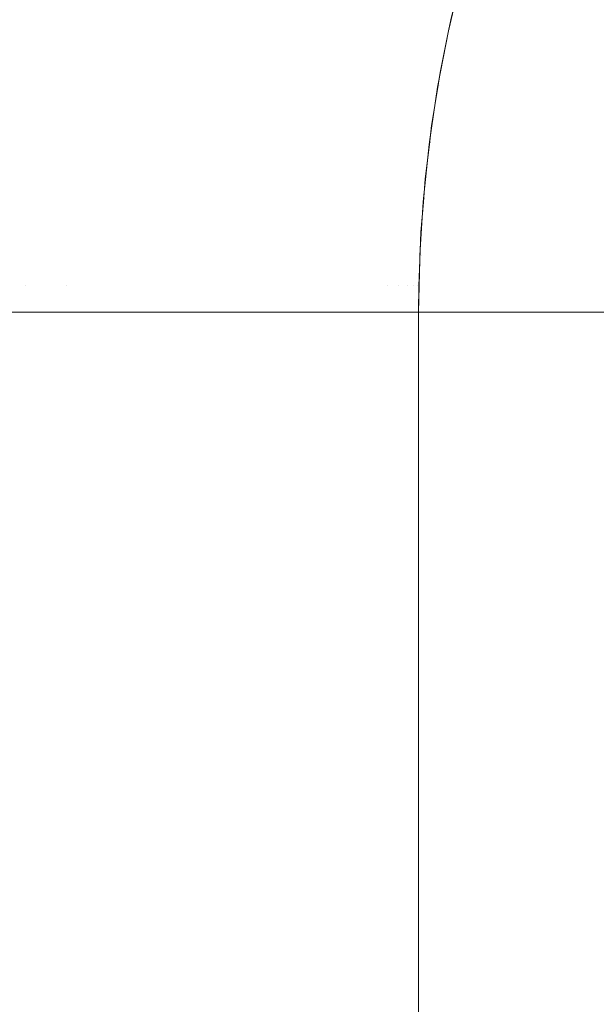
# Model space of a CAD drawing. Header units: centimetres. Extents: x -25.9 to 27.4, y -25.9 to -24.1.
# Tile 140 of 200: x 9.4417 to 9.4847, y -24.2116 to -24.1382. Entities that reach past the tile are written whole.
import ezdxf

# ---------------------------------------------------------------- set-up
doc = ezdxf.new("R2010")
doc.units = ezdxf.units.CM
doc.header["$LTSCALE"] = 2.54
doc.layers.add('Lucido design-1', color=7, linetype='Continuous')

# ---------------------------------------------------------------- blocks, each defined once
blk = doc.blocks.new('Gruppo-4-1')
at = {"color": 7, "linetype": 'Continuous', "lineweight": 9}
for points, invisible_edges in [([(-25.828561, -24.134836, 708.41749), (-25.828561, -24.138359, 708.418326), (27.271439, -24.138359, 708.418326), (27.271439, -24.134836, 708.41749)], 10), ([(9.441269, -24.134287, 707.996915), (9.444527, -24.134287, 707.993797), (9.443852, -24.13819, 707.993121), (9.440624, -24.13819, 707.996211)], 15), ([(9.444527, -24.134287, 707.993797), (9.447645, -24.134287, 707.990539), (9.446941, -24.13819, 707.989894), (9.443852, -24.13819, 707.993121)], 15), ([(9.447645, -24.134287, 707.990539), (9.450619, -24.134287, 707.987149), (9.449887, -24.13819, 707.986535), (9.446941, -24.13819, 707.989894)], 15), ([(9.450619, -24.134287, 707.987149), (9.453442, -24.134287, 707.983632), (9.452684, -24.13819, 707.98305), (9.449887, -24.13819, 707.986535)], 15), ([(9.453442, -24.134287, 707.983632), (9.456108, -24.134287, 707.979995), (9.455326, -24.13819, 707.979447), (9.452684, -24.13819, 707.98305)], 15), ([(9.456108, -24.134287, 707.979995), (9.458614, -24.134287, 707.976245), (9.457808, -24.13819, 707.975732), (9.455326, -24.13819, 707.979447)], 15), ([(9.458614, -24.134287, 707.976245), (9.460953, -24.134287, 707.97239), (9.460126, -24.13819, 707.971912), (9.457808, -24.13819, 707.975732)], 15), ([(9.460953, -24.134287, 707.97239), (9.463122, -24.134287, 707.968436), (9.462275, -24.13819, 707.967995), (9.460126, -24.13819, 707.971912)], 15), ([(9.463122, -24.134287, 707.968436), (9.465117, -24.134287, 707.964391), (9.464251, -24.13819, 707.963988), (9.462275, -24.13819, 707.967995)], 15), ([(9.465117, -24.134287, 707.964391), (9.466933, -24.134287, 707.960264), (9.466051, -24.13819, 707.959898), (9.464251, -24.13819, 707.963988)], 15), ([(9.466933, -24.134287, 707.960264), (9.468567, -24.134287, 707.95606), (9.46767, -24.13819, 707.955734), (9.466051, -24.13819, 707.959898)], 15), ([(9.468567, -24.134287, 707.95606), (9.470017, -24.134287, 707.95179), (9.469106, -24.13819, 707.951503), (9.46767, -24.13819, 707.955734)], 15), ([(9.470017, -24.134287, 707.95179), (9.471279, -24.134287, 707.947461), (9.470357, -24.13819, 707.947213), (9.469106, -24.13819, 707.951503)], 15), ([(9.471279, -24.134287, 707.947461), (9.472351, -24.134287, 707.94308), (9.471418, -24.13819, 707.942873), (9.470357, -24.13819, 707.947213)], 15), ([(9.472351, -24.134287, 707.94308), (9.473231, -24.134287, 707.938657), (9.47229, -24.13819, 707.938491), (9.471418, -24.13819, 707.942873)], 15), ([(9.473231, -24.134287, 707.938657), (9.473917, -24.134287, 707.9342), (9.47297, -24.13819, 707.934075), (9.47229, -24.13819, 707.938491)], 15), ([(9.473917, -24.134287, 707.9342), (9.474408, -24.134287, 707.929717), (9.473456, -24.13819, 707.929634), (9.47297, -24.13819, 707.934075)], 15), ([(9.474408, -24.134287, 707.929717), (9.474703, -24.134287, 707.925217), (9.473748, -24.13819, 707.925175), (9.473456, -24.13819, 707.929634)], 15), ([(9.474757, -24.134826, 707.716349), (9.473776, -24.138952, 707.716349), (9.473683, -24.138932, 707.720708), (9.474657, -24.134836, 707.720708)], 11), ([(9.474657, -24.134836, 707.720708), (9.473683, -24.138932, 707.720708), (9.473846, -24.13819, 707.920708)], 10), ([(9.474666, -24.134838, 707.920708), (9.473846, -24.13819, 707.920708), (9.473748, -24.13819, 707.925175), (9.474703, -24.134287, 707.925217)], 14), ([(9.473776, -24.138952, 707.716349), (9.474757, -24.134826, 707.716349), (9.475015, -24.134893, 707.712216), (9.474036, -24.139008, 707.712216)], 15), ([(9.474036, -24.139008, 707.712216), (9.475015, -24.134893, 707.712216), (9.475437, -24.135003, 707.708102), (9.474463, -24.1391, 707.708102)], 15), ([(9.474463, -24.1391, 707.708102), (9.475437, -24.135003, 707.708102), (9.476024, -24.135156, 707.704012), (9.475055, -24.139228, 707.704012)], 15), ([(9.475055, -24.139228, 707.704012), (9.476024, -24.135156, 707.704012), (9.476772, -24.135351, 707.699955), (9.475811, -24.139391, 707.699955)], 15), ([(9.475811, -24.139391, 707.699955), (9.476772, -24.135351, 707.699955), (9.477681, -24.135588, 707.695937), (9.47673, -24.139589, 707.695937)], 15), ([(9.47673, -24.139589, 707.695937), (9.477681, -24.135588, 707.695937), (9.478749, -24.135866, 707.691964), (9.477809, -24.139821, 707.691964)], 15), ([(9.477809, -24.139821, 707.691964), (9.478749, -24.135866, 707.691964), (9.479974, -24.136184, 707.688043), (9.479045, -24.140088, 707.688043)], 15), ([(9.479045, -24.140088, 707.688043), (9.479974, -24.136184, 707.688043), (9.481352, -24.136543, 707.684181), (9.480438, -24.140388, 707.684181)], 15), ([(9.480438, -24.140388, 707.684181), (9.481352, -24.136543, 707.684181), (9.482882, -24.136942, 707.680385), (9.481983, -24.140721, 707.680385)], 15), ([(9.481983, -24.140721, 707.680385), (9.482882, -24.136942, 707.680385), (9.48456, -24.137378, 707.676659), (9.483678, -24.141086, 707.676659)], 15), ([(9.483678, -24.141086, 707.676659), (9.48456, -24.137378, 707.676659), (9.486383, -24.137853, 707.673012), (9.485519, -24.141483, 707.673012)], 15), ([(27.271439, -24.139011, 708.418481), (27.271439, -24.138359, 708.418326), (-25.828561, -24.138359, 708.418326), (-25.828561, -24.139011, 708.418481)], 10), ([(9.440624, -24.13819, 707.996211), (9.443852, -24.13819, 707.993121), (9.443288, -24.142123, 707.992558), (9.440086, -24.142123, 707.995624)], 15), ([(9.443852, -24.13819, 707.993121), (9.446941, -24.13819, 707.989894), (9.446354, -24.142123, 707.989356), (9.443288, -24.142123, 707.992558)], 15), ([(9.446941, -24.13819, 707.989894), (9.449887, -24.13819, 707.986535), (9.449277, -24.142123, 707.986023), (9.446354, -24.142123, 707.989356)], 15), ([(9.449887, -24.13819, 707.986535), (9.452684, -24.13819, 707.98305), (9.452052, -24.142123, 707.982565), (9.449277, -24.142123, 707.986023)], 15), ([(9.452684, -24.13819, 707.98305), (9.455326, -24.13819, 707.979447), (9.454673, -24.142123, 707.97899), (9.452052, -24.142123, 707.982565)], 15), ([(9.455326, -24.13819, 707.979447), (9.457808, -24.13819, 707.975732), (9.457136, -24.142123, 707.975304), (9.454673, -24.142123, 707.97899)], 15), ([(9.457808, -24.13819, 707.975732), (9.460126, -24.13819, 707.971912), (9.459436, -24.142123, 707.971514), (9.457136, -24.142123, 707.975304)], 15), ([(9.460126, -24.13819, 707.971912), (9.462275, -24.13819, 707.967995), (9.461568, -24.142123, 707.967627), (9.459436, -24.142123, 707.971514)], 15), ([(9.462275, -24.13819, 707.967995), (9.464251, -24.13819, 707.963988), (9.463529, -24.142123, 707.963651), (9.461568, -24.142123, 707.967627)], 15), ([(9.464251, -24.13819, 707.963988), (9.466051, -24.13819, 707.959898), (9.465315, -24.142123, 707.959593), (9.463529, -24.142123, 707.963651)], 15), ([(9.466051, -24.13819, 707.959898), (9.46767, -24.13819, 707.955734), (9.466922, -24.142123, 707.955461), (9.465315, -24.142123, 707.959593)], 15), ([(9.46767, -24.13819, 707.955734), (9.469106, -24.13819, 707.951503), (9.468347, -24.142123, 707.951263), (9.466922, -24.142123, 707.955461)], 15), ([(9.469106, -24.13819, 707.951503), (9.470357, -24.13819, 707.947213), (9.469587, -24.142123, 707.947007), (9.468347, -24.142123, 707.951263)], 15), ([(9.470357, -24.13819, 707.947213), (9.471418, -24.13819, 707.942873), (9.470641, -24.142123, 707.942701), (9.469587, -24.142123, 707.947007)], 15), ([(9.471418, -24.13819, 707.942873), (9.47229, -24.13819, 707.938491), (9.471506, -24.142123, 707.938353), (9.470641, -24.142123, 707.942701)], 15), ([(9.47229, -24.13819, 707.938491), (9.47297, -24.13819, 707.934075), (9.47218, -24.142123, 707.933971), (9.471506, -24.142123, 707.938353)], 15), ([(9.47297, -24.13819, 707.934075), (9.473456, -24.13819, 707.929634), (9.472663, -24.142123, 707.929564), (9.47218, -24.142123, 707.933971)], 15), ([(9.473456, -24.13819, 707.929634), (9.473748, -24.13819, 707.925175), (9.472953, -24.142123, 707.925141), (9.472663, -24.142123, 707.929564)], 15), ([(9.473679, -24.139014, 707.920708), (9.473049, -24.142123, 707.920708), (9.472953, -24.142123, 707.925141), (9.473748, -24.13819, 707.925175)], 14), ([(9.473683, -24.138932, 707.720708), (9.473679, -24.139014, 707.920708), (9.473846, -24.13819, 707.920708)], 9), ([(9.473748, -24.13819, 707.925175), (9.473846, -24.13819, 707.920708), (9.473679, -24.139014, 707.920708)], 9), ([(-25.828561, -24.139011, 708.418481), (-25.828561, -24.142637, 708.419178), (27.271439, -24.142637, 708.419178), (27.271439, -24.139011, 708.418481)], 10), ([(9.473776, -24.138952, 707.716349), (9.472971, -24.143116, 707.716349), (9.472877, -24.1431, 707.720708), (9.473668, -24.139011, 707.720708)], 11), ([(9.473668, -24.139011, 707.720708), (9.472877, -24.1431, 707.720708), (9.473049, -24.142123, 707.920708)], 10), ([(9.472971, -24.143116, 707.716349), (9.473776, -24.138952, 707.716349), (9.474036, -24.139008, 707.712216), (9.473233, -24.143161, 707.712216)], 15), ([(9.473049, -24.142123, 707.920708), (9.473679, -24.139014, 707.920708), (9.473668, -24.139011, 707.720708)], 10), ([(9.473233, -24.143161, 707.712216), (9.474036, -24.139008, 707.712216), (9.474463, -24.1391, 707.708102), (9.473663, -24.143235, 707.708102)], 15), ([(9.473663, -24.143235, 707.708102), (9.474463, -24.1391, 707.708102), (9.475055, -24.139228, 707.704012), (9.47426, -24.143337, 707.704012)], 15), ([(9.473668, -24.139011, 707.720708), (9.473683, -24.138932, 707.720708), (9.473776, -24.138952, 707.716349)], 10), ([(9.473683, -24.138932, 707.720708), (9.473668, -24.139011, 707.720708), (9.473679, -24.139014, 707.920708)], 10), ([(9.47426, -24.143337, 707.704012), (9.475055, -24.139228, 707.704012), (9.475811, -24.139391, 707.699955), (9.475023, -24.143468, 707.699955)], 15), ([(9.475023, -24.143468, 707.699955), (9.475811, -24.139391, 707.699955), (9.47673, -24.139589, 707.695937), (9.475949, -24.143627, 707.695937)], 15), ([(9.475949, -24.143627, 707.695937), (9.47673, -24.139589, 707.695937), (9.477809, -24.139821, 707.691964), (9.477037, -24.143813, 707.691964)], 15), ([(9.477037, -24.143813, 707.691964), (9.477809, -24.139821, 707.691964), (9.479045, -24.140088, 707.688043), (9.478284, -24.144027, 707.688043)], 15), ([(9.478284, -24.144027, 707.688043), (9.479045, -24.140088, 707.688043), (9.480438, -24.140388, 707.684181), (9.479687, -24.144268, 707.684181)], 15), ([(9.479687, -24.144268, 707.684181), (9.480438, -24.140388, 707.684181), (9.481983, -24.140721, 707.680385), (9.481245, -24.144535, 707.680385)], 15), ([(9.481245, -24.144535, 707.680385), (9.481983, -24.140721, 707.680385), (9.483678, -24.141086, 707.676659), (9.482954, -24.144828, 707.676659)], 15), ([(9.482954, -24.144828, 707.676659), (9.483678, -24.141086, 707.676659), (9.485519, -24.141483, 707.673012), (9.484811, -24.145146, 707.673012)], 15), ([(9.440086, -24.142123, 707.995624), (9.443288, -24.142123, 707.992558), (9.442838, -24.146081, 707.992107), (9.439655, -24.146081, 707.995154)], 15), ([(9.443288, -24.142123, 707.992558), (9.446354, -24.142123, 707.989356), (9.445884, -24.146081, 707.988925), (9.442838, -24.146081, 707.992107)], 15), ([(9.446354, -24.142123, 707.989356), (9.449277, -24.142123, 707.986023), (9.448789, -24.146081, 707.985613), (9.445884, -24.146081, 707.988925)], 15), ([(9.449277, -24.142123, 707.986023), (9.452052, -24.142123, 707.982565), (9.451546, -24.146081, 707.982177), (9.448789, -24.146081, 707.985613)], 15), ([(9.452052, -24.142123, 707.982565), (9.454673, -24.142123, 707.97899), (9.454151, -24.146081, 707.978624), (9.451546, -24.146081, 707.982177)], 15), ([(9.454673, -24.142123, 707.97899), (9.457136, -24.142123, 707.975304), (9.456599, -24.146081, 707.974961), (9.454151, -24.146081, 707.978624)], 15), ([(9.457136, -24.142123, 707.975304), (9.459436, -24.142123, 707.971514), (9.458884, -24.146081, 707.971195), (9.456599, -24.146081, 707.974961)], 15), ([(9.459436, -24.142123, 707.971514), (9.461568, -24.142123, 707.967627), (9.461003, -24.146081, 707.967333), (9.458884, -24.146081, 707.971195)], 15), ([(9.461568, -24.142123, 707.967627), (9.463529, -24.142123, 707.963651), (9.462952, -24.146081, 707.963382), (9.461003, -24.146081, 707.967333)], 15), ([(9.463529, -24.142123, 707.963651), (9.465315, -24.142123, 707.959593), (9.464726, -24.146081, 707.959349), (9.462952, -24.146081, 707.963382)], 15), ([(9.465315, -24.142123, 707.959593), (9.466922, -24.142123, 707.955461), (9.466323, -24.146081, 707.955243), (9.464726, -24.146081, 707.959349)], 15), ([(9.466922, -24.142123, 707.955461), (9.468347, -24.142123, 707.951263), (9.467739, -24.146081, 707.951072), (9.466323, -24.146081, 707.955243)], 15), ([(9.468347, -24.142123, 707.951263), (9.469587, -24.142123, 707.947007), (9.468971, -24.146081, 707.946842), (9.467739, -24.146081, 707.951072)], 15), ([(9.469587, -24.142123, 707.947007), (9.470641, -24.142123, 707.942701), (9.470019, -24.146081, 707.942563), (9.468971, -24.146081, 707.946842)], 15), ([(9.470641, -24.142123, 707.942701), (9.471506, -24.142123, 707.938353), (9.470878, -24.146081, 707.938242), (9.470019, -24.146081, 707.942563)], 15), ([(9.471506, -24.142123, 707.938353), (9.47218, -24.142123, 707.933971), (9.471548, -24.146081, 707.933888), (9.470878, -24.146081, 707.938242)], 15), ([(9.47218, -24.142123, 707.933971), (9.472663, -24.142123, 707.929564), (9.472028, -24.146081, 707.929509), (9.471548, -24.146081, 707.933888)], 15), ([(9.472663, -24.142123, 707.929564), (9.472953, -24.142123, 707.925141), (9.472316, -24.146081, 707.925113), (9.472028, -24.146081, 707.929509)], 15), ([(9.47287, -24.143235, 707.920708), (9.472412, -24.146081, 707.920708), (9.472316, -24.146081, 707.925113), (9.472953, -24.142123, 707.925141)], 14), ([(9.472877, -24.1431, 707.720708), (9.47287, -24.143235, 707.920708), (9.473049, -24.142123, 707.920708)], 9), ([(9.472953, -24.142123, 707.925141), (9.473049, -24.142123, 707.920708), (9.47287, -24.143235, 707.920708)], 9), ([(27.271439, -24.143232, 708.419293), (27.271439, -24.142637, 708.419178), (-25.828561, -24.142637, 708.419178), (-25.828561, -24.143232, 708.419293)], 10), ([(-25.828561, -24.143232, 708.419293), (-25.828561, -24.146949, 708.419843), (27.271439, -24.146949, 708.419843), (27.271439, -24.143232, 708.419293)], 10), ([(9.472971, -24.143116, 707.716349), (9.472343, -24.14731, 707.716349), (9.472249, -24.147298, 707.720708), (9.472857, -24.143232, 707.720708)], 11), ([(9.472857, -24.143232, 707.720708), (9.472249, -24.147298, 707.720708), (9.472412, -24.146081, 707.920708)], 10), ([(9.472343, -24.14731, 707.716349), (9.472971, -24.143116, 707.716349), (9.473233, -24.143161, 707.712216), (9.472607, -24.147344, 707.712216)], 15), ([(9.472412, -24.146081, 707.920708), (9.47287, -24.143235, 707.920708), (9.472857, -24.143232, 707.720708)], 10), ([(9.472607, -24.147344, 707.712216), (9.473233, -24.143161, 707.712216), (9.473663, -24.143235, 707.708102), (9.47304, -24.1474, 707.708102)], 15), ([(9.472857, -24.143232, 707.720708), (9.472877, -24.1431, 707.720708), (9.472971, -24.143116, 707.716349)], 10), ([(9.472877, -24.1431, 707.720708), (9.472857, -24.143232, 707.720708), (9.47287, -24.143235, 707.920708)], 10), ([(9.47304, -24.1474, 707.708102), (9.473663, -24.143235, 707.708102), (9.47426, -24.143337, 707.704012), (9.473641, -24.147477, 707.704012)], 15), ([(9.473641, -24.147477, 707.704012), (9.47426, -24.143337, 707.704012), (9.475023, -24.143468, 707.699955), (9.474408, -24.147575, 707.699955)], 15), ([(9.474408, -24.147575, 707.699955), (9.475023, -24.143468, 707.699955), (9.475949, -24.143627, 707.695937), (9.47534, -24.147694, 707.695937)], 15), ([(9.47534, -24.147694, 707.695937), (9.475949, -24.143627, 707.695937), (9.477037, -24.143813, 707.691964), (9.476435, -24.147834, 707.691964)], 15), ([(9.476435, -24.147834, 707.691964), (9.477037, -24.143813, 707.691964), (9.478284, -24.144027, 707.688043), (9.47769, -24.147995, 707.688043)], 15), ([(9.47769, -24.147995, 707.688043), (9.478284, -24.144027, 707.688043), (9.479687, -24.144268, 707.684181), (9.479102, -24.148176, 707.684181)], 15), ([(9.479102, -24.148176, 707.684181), (9.479687, -24.144268, 707.684181), (9.481245, -24.144535, 707.680385), (9.48067, -24.148377, 707.680385)], 15), ([(9.48067, -24.148377, 707.680385), (9.481245, -24.144535, 707.680385), (9.482954, -24.144828, 707.676659), (9.48239, -24.148597, 707.676659)], 15), ([(9.48239, -24.148597, 707.676659), (9.482954, -24.144828, 707.676659), (9.484811, -24.145146, 707.673012), (9.484258, -24.148836, 707.673012)], 15), ([(9.484258, -24.148836, 707.673012), (9.484811, -24.145146, 707.673012), (9.486811, -24.145489, 707.669447), (9.486272, -24.149094, 707.669447)], 15), ([(9.439655, -24.146081, 707.995154), (9.442838, -24.146081, 707.992107), (9.4425, -24.150055, 707.99177), (9.439333, -24.150055, 707.994802)], 15), ([(9.442838, -24.146081, 707.992107), (9.445884, -24.146081, 707.988925), (9.445532, -24.150055, 707.988602), (9.4425, -24.150055, 707.99177)], 15), ([(9.445884, -24.146081, 707.988925), (9.448789, -24.146081, 707.985613), (9.448423, -24.150055, 707.985306), (9.445532, -24.150055, 707.988602)], 15), ([(9.448789, -24.146081, 707.985613), (9.451546, -24.146081, 707.982177), (9.451167, -24.150055, 707.981886), (9.448423, -24.150055, 707.985306)], 15), ([(9.451546, -24.146081, 707.982177), (9.454151, -24.146081, 707.978624), (9.45376, -24.150055, 707.97835), (9.451167, -24.150055, 707.981886)], 15), ([(9.454151, -24.146081, 707.978624), (9.456599, -24.146081, 707.974961), (9.456196, -24.150055, 707.974705), (9.45376, -24.150055, 707.97835)], 15), ([(9.456599, -24.146081, 707.974961), (9.458884, -24.146081, 707.971195), (9.45847, -24.150055, 707.970956), (9.456196, -24.150055, 707.974705)], 15), ([(9.458884, -24.146081, 707.971195), (9.461003, -24.146081, 707.967333), (9.460579, -24.150055, 707.967112), (9.45847, -24.150055, 707.970956)], 15), ([(9.461003, -24.146081, 707.967333), (9.462952, -24.146081, 707.963382), (9.462519, -24.150055, 707.96318), (9.460579, -24.150055, 707.967112)], 15), ([(9.462952, -24.146081, 707.963382), (9.464726, -24.146081, 707.959349), (9.464285, -24.150055, 707.959167), (9.462519, -24.150055, 707.96318)], 15), ([(9.464726, -24.146081, 707.959349), (9.466323, -24.146081, 707.955243), (9.465874, -24.150055, 707.95508), (9.464285, -24.150055, 707.959167)], 15), ([(9.466323, -24.146081, 707.955243), (9.467739, -24.146081, 707.951072), (9.467283, -24.150055, 707.950928), (9.465874, -24.150055, 707.95508)], 15), ([(9.467739, -24.146081, 707.951072), (9.468971, -24.146081, 707.946842), (9.46851, -24.150055, 707.946719), (9.467283, -24.150055, 707.950928)], 15), ([(9.468971, -24.146081, 707.946842), (9.470019, -24.146081, 707.942563), (9.469552, -24.150055, 707.94246), (9.46851, -24.150055, 707.946719)], 15), ([(9.470019, -24.146081, 707.942563), (9.470878, -24.146081, 707.938242), (9.470408, -24.150055, 707.938159), (9.469552, -24.150055, 707.94246)], 15), ([(9.470878, -24.146081, 707.938242), (9.471548, -24.146081, 707.933888), (9.471075, -24.150055, 707.933826), (9.470408, -24.150055, 707.938159)], 15), ([(9.471548, -24.146081, 707.933888), (9.472028, -24.146081, 707.929509), (9.471552, -24.150055, 707.929467), (9.471075, -24.150055, 707.933826)], 15), ([(9.472028, -24.146081, 707.929509), (9.472316, -24.146081, 707.925113), (9.471839, -24.150055, 707.925092), (9.471552, -24.150055, 707.929467)], 15), ([(9.472242, -24.147493, 707.920708), (9.471934, -24.150055, 707.920708), (9.471839, -24.150055, 707.925092), (9.472316, -24.146081, 707.925113)], 14), ([(9.472249, -24.147298, 707.720708), (9.472242, -24.147493, 707.920708), (9.472412, -24.146081, 707.920708)], 9), ([(9.472316, -24.146081, 707.925113), (9.472412, -24.146081, 707.920708), (9.472242, -24.147493, 707.920708)], 9), ([(27.271439, -24.147491, 708.419923), (27.271439, -24.146949, 708.419843), (-25.828561, -24.146949, 708.419843), (-25.828561, -24.147491, 708.419923)], 10), ([(9.472343, -24.14731, 707.716349), (9.471894, -24.151527, 707.716349), (9.471799, -24.151519, 707.720708), (9.472228, -24.147491, 707.720708)], 11), ([(9.471894, -24.151527, 707.716349), (9.472343, -24.14731, 707.716349), (9.472607, -24.147344, 707.712216), (9.472159, -24.15155, 707.712216)], 15), ([(9.472228, -24.147491, 707.720708), (9.472249, -24.147298, 707.720708), (9.472343, -24.14731, 707.716349)], 10), ([(9.472249, -24.147298, 707.720708), (9.472228, -24.147491, 707.720708), (9.472242, -24.147493, 707.920708)], 10), ([(-25.828561, -24.147491, 708.419923), (-25.828561, -24.151285, 708.420318), (27.271439, -24.151285, 708.420318), (27.271439, -24.147491, 708.419923)], 10), ([(9.472228, -24.147491, 707.720708), (9.471799, -24.151519, 707.720708), (9.471934, -24.150055, 707.920708)], 10), ([(9.471934, -24.150055, 707.920708), (9.472242, -24.147493, 707.920708), (9.472228, -24.147491, 707.720708)], 10), ([(9.472159, -24.15155, 707.712216), (9.472607, -24.147344, 707.712216), (9.47304, -24.1474, 707.708102), (9.472594, -24.151587, 707.708102)], 15), ([(9.472594, -24.151587, 707.708102), (9.47304, -24.1474, 707.708102), (9.473641, -24.147477, 707.704012), (9.473197, -24.151638, 707.704012)], 15), ([(9.473197, -24.151638, 707.704012), (9.473641, -24.147477, 707.704012), (9.474408, -24.147575, 707.699955), (9.473968, -24.151704, 707.699955)], 15), ([(9.473968, -24.151704, 707.699955), (9.474408, -24.147575, 707.699955), (9.47534, -24.147694, 707.695937), (9.474904, -24.151784, 707.695937)], 15), ([(9.474904, -24.151784, 707.695937), (9.47534, -24.147694, 707.695937), (9.476435, -24.147834, 707.691964), (9.476004, -24.151877, 707.691964)], 15), ([(9.476004, -24.151877, 707.691964), (9.476435, -24.147834, 707.691964), (9.47769, -24.147995, 707.688043), (9.477265, -24.151985, 707.688043)], 15), ([(9.477265, -24.151985, 707.688043), (9.47769, -24.147995, 707.688043), (9.479102, -24.148176, 707.684181), (9.478684, -24.152105, 707.684181)], 15), ([(9.478684, -24.152105, 707.684181), (9.479102, -24.148176, 707.684181), (9.48067, -24.148377, 707.680385), (9.480259, -24.152239, 707.680385)], 15), ([(9.480259, -24.152239, 707.680385), (9.48067, -24.148377, 707.680385), (9.48239, -24.148597, 707.676659), (9.481986, -24.152386, 707.676659)], 15), ([(9.481986, -24.152386, 707.676659), (9.48239, -24.148597, 707.676659), (9.484258, -24.148836, 707.673012), (9.483863, -24.152546, 707.673012)], 15), ([(9.483863, -24.152546, 707.673012), (9.484258, -24.148836, 707.673012), (9.486272, -24.149094, 707.669447), (9.485886, -24.152718, 707.669447)], 15), ([(9.439333, -24.150055, 707.994802), (9.4425, -24.150055, 707.99177), (9.442275, -24.154039, 707.991545), (9.439118, -24.154039, 707.994567)], 15), ([(9.4425, -24.150055, 707.99177), (9.445532, -24.150055, 707.988602), (9.445297, -24.154039, 707.988388), (9.442275, -24.154039, 707.991545)], 15), ([(9.445532, -24.150055, 707.988602), (9.448423, -24.150055, 707.985306), (9.448179, -24.154039, 707.985101), (9.445297, -24.154039, 707.988388)], 15), ([(9.448423, -24.150055, 707.985306), (9.451167, -24.150055, 707.981886), (9.450915, -24.154039, 707.981693), (9.448179, -24.154039, 707.985101)], 15), ([(9.451167, -24.150055, 707.981886), (9.45376, -24.150055, 707.97835), (9.453499, -24.154039, 707.978168), (9.450915, -24.154039, 707.981693)], 15), ([(9.45376, -24.150055, 707.97835), (9.456196, -24.150055, 707.974705), (9.455928, -24.154039, 707.974534), (9.453499, -24.154039, 707.978168)], 15), ([(9.456196, -24.150055, 707.974705), (9.45847, -24.150055, 707.970956), (9.458195, -24.154039, 707.970797), (9.455928, -24.154039, 707.974534)], 15), ([(9.45847, -24.150055, 707.970956), (9.460579, -24.150055, 707.967112), (9.460297, -24.154039, 707.966965), (9.458195, -24.154039, 707.970797)], 15), ([(9.460579, -24.150055, 707.967112), (9.462519, -24.150055, 707.96318), (9.46223, -24.154039, 707.963045), (9.460297, -24.154039, 707.966965)], 15), ([(9.462519, -24.150055, 707.96318), (9.464285, -24.150055, 707.959167), (9.463991, -24.154039, 707.959045), (9.46223, -24.154039, 707.963045)], 15), ([(9.464285, -24.150055, 707.959167), (9.465874, -24.150055, 707.95508), (9.465575, -24.154039, 707.954971), (9.463991, -24.154039, 707.959045)], 15), ([(9.465874, -24.150055, 707.95508), (9.467283, -24.150055, 707.950928), (9.46698, -24.154039, 707.950832), (9.465575, -24.154039, 707.954971)], 15), ([(9.467283, -24.150055, 707.950928), (9.46851, -24.150055, 707.946719), (9.468203, -24.154039, 707.946636), (9.46698, -24.154039, 707.950832)], 15), ([(9.46851, -24.150055, 707.946719), (9.469552, -24.150055, 707.94246), (9.469242, -24.154039, 707.942391), (9.468203, -24.154039, 707.946636)], 15), ([(9.469552, -24.150055, 707.94246), (9.470408, -24.150055, 707.938159), (9.470094, -24.154039, 707.938104), (9.469242, -24.154039, 707.942391)], 15), ([(9.470408, -24.150055, 707.938159), (9.471075, -24.150055, 707.933826), (9.470759, -24.154039, 707.933784), (9.470094, -24.154039, 707.938104)], 15), ([(9.471075, -24.150055, 707.933826), (9.471552, -24.150055, 707.929467), (9.471235, -24.154039, 707.92944), (9.470759, -24.154039, 707.933784)], 15), ([(9.471552, -24.150055, 707.929467), (9.471839, -24.150055, 707.925092), (9.471521, -24.154039, 707.925078), (9.471235, -24.154039, 707.92944)], 15), ([(9.471797, -24.151782, 707.920708), (9.471616, -24.154039, 707.920708), (9.471521, -24.154039, 707.925078), (9.471839, -24.150055, 707.925092)], 14), ([(9.471799, -24.151519, 707.720708), (9.471797, -24.151782, 707.920708), (9.471934, -24.150055, 707.920708)], 9), ([(9.471839, -24.150055, 707.925092), (9.471934, -24.150055, 707.920708), (9.471797, -24.151782, 707.920708)], 9), ([(27.271439, -24.151781, 708.42037), (27.271439, -24.151285, 708.420318), (-25.828561, -24.151285, 708.420318), (-25.828561, -24.151781, 708.42037)], 10), ([(9.471894, -24.151527, 707.716349), (9.471624, -24.15576, 707.716349), (9.471529, -24.155756, 707.720708), (9.471782, -24.151781, 707.720708)], 11), ([(9.471624, -24.15576, 707.716349), (9.471894, -24.151527, 707.716349), (9.472159, -24.15155, 707.712216), (9.47189, -24.155771, 707.712216)], 15), ([(9.471782, -24.151781, 707.720708), (9.471799, -24.151519, 707.720708), (9.471894, -24.151527, 707.716349)], 10), ([(9.471799, -24.151519, 707.720708), (9.471782, -24.151781, 707.720708), (9.471797, -24.151782, 707.920708)], 10), ([(9.47189, -24.155771, 707.712216), (9.472159, -24.15155, 707.712216), (9.472594, -24.151587, 707.708102), (9.472326, -24.15579, 707.708102)], 15), ([(9.472326, -24.15579, 707.708102), (9.472594, -24.151587, 707.708102), (9.473197, -24.151638, 707.704012), (9.472931, -24.155815, 707.704012)], 15), ([(9.472931, -24.155815, 707.704012), (9.473197, -24.151638, 707.704012), (9.473968, -24.151704, 707.699955), (9.473704, -24.155848, 707.699955)], 15), ([(9.473704, -24.155848, 707.699955), (9.473968, -24.151704, 707.699955), (9.474904, -24.151784, 707.695937), (9.474643, -24.155888, 707.695937)], 15), ([(-25.828561, -24.151781, 708.42037), (-25.828561, -24.155639, 708.420605), (27.271439, -24.155639, 708.420605), (27.271439, -24.151781, 708.42037)], 10), ([(9.471782, -24.151781, 707.720708), (9.471529, -24.155756, 707.720708), (9.471616, -24.154039, 707.920708)], 10), ([(9.471616, -24.154039, 707.920708), (9.471797, -24.151782, 707.920708), (9.471782, -24.151781, 707.720708)], 10), ([(9.474643, -24.155888, 707.695937), (9.474904, -24.151784, 707.695937), (9.476004, -24.151877, 707.691964), (9.475745, -24.155935, 707.691964)], 15), ([(9.475745, -24.155935, 707.691964), (9.476004, -24.151877, 707.691964), (9.477265, -24.151985, 707.688043), (9.477009, -24.155989, 707.688043)], 15), ([(9.477009, -24.155989, 707.688043), (9.477265, -24.151985, 707.688043), (9.478684, -24.152105, 707.684181), (9.478432, -24.156049, 707.684181)], 15), ([(9.478432, -24.156049, 707.684181), (9.478684, -24.152105, 707.684181), (9.480259, -24.152239, 707.680385), (9.480011, -24.156116, 707.680385)], 15), ([(9.480011, -24.156116, 707.680385), (9.480259, -24.152239, 707.680385), (9.481986, -24.152386, 707.676659), (9.481744, -24.15619, 707.676659)], 15), ([(9.481744, -24.15619, 707.676659), (9.481986, -24.152386, 707.676659), (9.483863, -24.152546, 707.673012), (9.483626, -24.15627, 707.673012)], 15), ([(9.483626, -24.15627, 707.673012), (9.483863, -24.152546, 707.673012), (9.485886, -24.152718, 707.669447), (9.485654, -24.156356, 707.669447)], 15), ([(9.439118, -24.154039, 707.994567), (9.442275, -24.154039, 707.991545), (9.442163, -24.158028, 707.991433), (9.439011, -24.158028, 707.994451)], 15), ([(9.442275, -24.154039, 707.991545), (9.445297, -24.154039, 707.988388), (9.445181, -24.158028, 707.988281), (9.442163, -24.158028, 707.991433)], 15), ([(9.445297, -24.154039, 707.988388), (9.448179, -24.154039, 707.985101), (9.448058, -24.158028, 707.985), (9.445181, -24.158028, 707.988281)], 15), ([(9.448179, -24.154039, 707.985101), (9.450915, -24.154039, 707.981693), (9.450789, -24.158028, 707.981596), (9.448058, -24.158028, 707.985)], 15), ([(9.450915, -24.154039, 707.981693), (9.453499, -24.154039, 707.978168), (9.45337, -24.158028, 707.978077), (9.450789, -24.158028, 707.981596)], 15), ([(9.453499, -24.154039, 707.978168), (9.455928, -24.154039, 707.974534), (9.455794, -24.158028, 707.974449), (9.45337, -24.158028, 707.978077)], 15), ([(9.455928, -24.154039, 707.974534), (9.458195, -24.154039, 707.970797), (9.458058, -24.158028, 707.970718), (9.455794, -24.158028, 707.974449)], 15), ([(9.458195, -24.154039, 707.970797), (9.460297, -24.154039, 707.966965), (9.460157, -24.158028, 707.966892), (9.458058, -24.158028, 707.970718)], 15), ([(9.460297, -24.154039, 707.966965), (9.46223, -24.154039, 707.963045), (9.462087, -24.158028, 707.962978), (9.460157, -24.158028, 707.966892)], 15), ([(9.46223, -24.154039, 707.963045), (9.463991, -24.154039, 707.959045), (9.463844, -24.158028, 707.958984), (9.462087, -24.158028, 707.962978)], 15), ([(9.463991, -24.154039, 707.959045), (9.465575, -24.154039, 707.954971), (9.465426, -24.158028, 707.954917), (9.463844, -24.158028, 707.958984)], 15), ([(9.465575, -24.154039, 707.954971), (9.46698, -24.154039, 707.950832), (9.466829, -24.158028, 707.950785), (9.465426, -24.158028, 707.954917)], 15), ([(9.46698, -24.154039, 707.950832), (9.468203, -24.154039, 707.946636), (9.46805, -24.158028, 707.946595), (9.466829, -24.158028, 707.950785)], 15), ([(9.468203, -24.154039, 707.946636), (9.469242, -24.154039, 707.942391), (9.469087, -24.158028, 707.942357), (9.46805, -24.158028, 707.946595)], 15), ([(9.469242, -24.154039, 707.942391), (9.470094, -24.154039, 707.938104), (9.469939, -24.158028, 707.938077), (9.469087, -24.158028, 707.942357)], 15), ([(9.470094, -24.154039, 707.938104), (9.470759, -24.154039, 707.933784), (9.470602, -24.158028, 707.933764), (9.469939, -24.158028, 707.938077)], 15), ([(9.470759, -24.154039, 707.933784), (9.471235, -24.154039, 707.92944), (9.471077, -24.158028, 707.929426), (9.470602, -24.158028, 707.933764)], 15), ([(9.471235, -24.154039, 707.92944), (9.471521, -24.154039, 707.925078), (9.471363, -24.158028, 707.925071), (9.471077, -24.158028, 707.929426)], 15), ([(9.471363, -24.158028, 707.925071), (9.471521, -24.154039, 707.925078), (9.471616, -24.154039, 707.920708), (9.471535, -24.156085, 707.920708)], 11), ([(9.471529, -24.155756, 707.720708), (9.471535, -24.156085, 707.920708), (9.471616, -24.154039, 707.920708)], 9), ([(27.271439, -24.156084, 708.420632), (27.271439, -24.155639, 708.420605), (-25.828561, -24.155639, 708.420605), (-25.828561, -24.156084, 708.420632)], 10), ([(-25.828561, -24.156084, 708.420632), (-25.828561, -24.16, 708.420708), (27.271439, -24.16, 708.420708), (27.271439, -24.156084, 708.420632)], 8), ([(9.471535, -24.156085, 707.920708), (9.471458, -24.158028, 707.920708), (9.471363, -24.158028, 707.925071)], 10), ([(9.471624, -24.15576, 707.716349), (9.471534, -24.16, 707.716349), (9.471439, -24.16, 707.720708), (9.471522, -24.156084, 707.720708)], 9), ([(9.471458, -24.158028, 707.920708), (9.471522, -24.156084, 707.720708), (9.471439, -24.16, 707.720708)], 9), ([(9.471458, -24.158028, 707.920708), (9.471535, -24.156085, 707.920708), (9.471522, -24.156084, 707.720708)], 10), ([(9.471522, -24.156084, 707.720708), (9.471529, -24.155756, 707.720708), (9.471624, -24.15576, 707.716349)], 10), ([(9.471529, -24.155756, 707.720708), (9.471522, -24.156084, 707.720708), (9.471535, -24.156085, 707.920708)], 10), ([(9.471534, -24.16, 707.716349), (9.471624, -24.15576, 707.716349), (9.47189, -24.155771, 707.712216), (9.4718, -24.16, 707.712216)], 7), ([(9.4718, -24.16, 707.712216), (9.47189, -24.155771, 707.712216), (9.472326, -24.15579, 707.708102), (9.472236, -24.16, 707.708102)], 7), ([(9.472236, -24.16, 707.708102), (9.472326, -24.15579, 707.708102), (9.472931, -24.155815, 707.704012), (9.472842, -24.16, 707.704012)], 7), ([(9.472842, -24.16, 707.704012), (9.472931, -24.155815, 707.704012), (9.473704, -24.155848, 707.699955), (9.473616, -24.16, 707.699955)], 7), ([(9.473616, -24.16, 707.699955), (9.473704, -24.155848, 707.699955), (9.474643, -24.155888, 707.695937), (9.474555, -24.16, 707.695937)], 7), ([(9.474555, -24.16, 707.695937), (9.474643, -24.155888, 707.695937), (9.475745, -24.155935, 707.691964), (9.475659, -24.16, 707.691964)], 7), ([(9.475659, -24.16, 707.691964), (9.475745, -24.155935, 707.691964), (9.477009, -24.155989, 707.688043), (9.476924, -24.16, 707.688043)], 7), ([(9.476924, -24.16, 707.688043), (9.477009, -24.155989, 707.688043), (9.478432, -24.156049, 707.684181), (9.478348, -24.16, 707.684181)], 7), ([(9.478348, -24.16, 707.684181), (9.478432, -24.156049, 707.684181), (9.480011, -24.156116, 707.680385), (9.479929, -24.16, 707.680385)], 7), ([(9.479929, -24.16, 707.680385), (9.480011, -24.156116, 707.680385), (9.481744, -24.15619, 707.676659), (9.481663, -24.16, 707.676659)], 7), ([(9.481663, -24.16, 707.676659), (9.481744, -24.15619, 707.676659), (9.483626, -24.15627, 707.673012), (9.483546, -24.16, 707.673012)], 7), ([(9.483546, -24.16, 707.673012), (9.483626, -24.15627, 707.673012), (9.485654, -24.156356, 707.669447), (9.485576, -24.16, 707.669447)], 7), ([(9.439011, -24.158028, 707.994451), (9.442163, -24.158028, 707.991433), (9.442149, -24.16, 707.991419), (9.439216, -24.16, 707.994227)], 11), ([(9.442261, -24.16, 707.991302), (9.442149, -24.16, 707.991419), (9.442163, -24.158028, 707.991433)], 10), ([(9.442163, -24.158028, 707.991433), (9.445181, -24.158028, 707.988281), (9.445166, -24.16, 707.988267), (9.442261, -24.16, 707.991302)], 11), ([(9.445177, -24.16, 707.988255), (9.445166, -24.16, 707.988267), (9.445181, -24.158028, 707.988281)], 10), ([(9.447955, -24.16, 707.985087), (9.445177, -24.16, 707.988255), (9.445181, -24.158028, 707.988281), (9.448058, -24.158028, 707.985)], 14), ([(9.448058, -24.158028, 707.985), (9.448043, -24.16, 707.984987), (9.447955, -24.16, 707.985087)], 9), ([(9.450594, -24.16, 707.981809), (9.448043, -24.16, 707.984987), (9.448058, -24.158028, 707.985), (9.450789, -24.158028, 707.981596)], 14), ([(9.450789, -24.158028, 707.981596), (9.450774, -24.16, 707.981585), (9.450594, -24.16, 707.981809)], 9), ([(9.45309, -24.16, 707.978425), (9.450774, -24.16, 707.981585), (9.450789, -24.158028, 707.981596), (9.45337, -24.158028, 707.978077)], 14), ([(9.45337, -24.158028, 707.978077), (9.453354, -24.16, 707.978066), (9.45309, -24.16, 707.978425)], 9), ([(9.45544, -24.16, 707.974944), (9.453354, -24.16, 707.978066), (9.45337, -24.158028, 707.978077), (9.455794, -24.158028, 707.974449)], 14), ([(9.455794, -24.158028, 707.974449), (9.455778, -24.16, 707.974438), (9.45544, -24.16, 707.974944)], 9), ([(9.457639, -24.16, 707.971371), (9.455778, -24.16, 707.974438), (9.455794, -24.158028, 707.974449), (9.458058, -24.158028, 707.970718)], 14), ([(9.458058, -24.158028, 707.970718), (9.458041, -24.16, 707.970708), (9.457639, -24.16, 707.971371)], 9), ([(9.459685, -24.16, 707.967712), (9.458041, -24.16, 707.970708), (9.458058, -24.158028, 707.970718), (9.460157, -24.158028, 707.966892)], 14), ([(9.460157, -24.158028, 707.966892), (9.46014, -24.16, 707.966883), (9.459685, -24.16, 707.967712)], 9), ([(9.461574, -24.16, 707.963975), (9.46014, -24.16, 707.966883), (9.460157, -24.158028, 707.966892), (9.462087, -24.158028, 707.962978)], 14), ([(9.462087, -24.158028, 707.962978), (9.462069, -24.16, 707.96297), (9.461574, -24.16, 707.963975)], 9), ([(9.463304, -24.16, 707.960165), (9.462069, -24.16, 707.96297), (9.462087, -24.158028, 707.962978), (9.463844, -24.158028, 707.958984)], 14), ([(9.463844, -24.158028, 707.958984), (9.463827, -24.16, 707.958977), (9.463304, -24.16, 707.960165)], 9), ([(9.464871, -24.16, 707.956291), (9.463827, -24.16, 707.958977), (9.463844, -24.158028, 707.958984), (9.465426, -24.158028, 707.954917)], 14), ([(9.465426, -24.158028, 707.954917), (9.465408, -24.16, 707.95491), (9.464871, -24.16, 707.956291)], 9), ([(9.466274, -24.16, 707.952358), (9.465408, -24.16, 707.95491), (9.465426, -24.158028, 707.954917), (9.466829, -24.158028, 707.950785)], 14), ([(9.466829, -24.158028, 707.950785), (9.46681, -24.16, 707.950779), (9.466274, -24.16, 707.952358)], 9), ([(9.467511, -24.16, 707.948374), (9.46681, -24.16, 707.950779), (9.466829, -24.158028, 707.950785), (9.46805, -24.158028, 707.946595)], 14), ([(9.46805, -24.158028, 707.946595), (9.468031, -24.16, 707.94659), (9.467511, -24.16, 707.948374)], 9), ([(9.468581, -24.16, 707.944345), (9.468031, -24.16, 707.94659), (9.46805, -24.158028, 707.946595), (9.469087, -24.158028, 707.942357)], 14), ([(9.469087, -24.158028, 707.942357), (9.469068, -24.16, 707.942352), (9.468581, -24.16, 707.944345)], 9), ([(9.469481, -24.16, 707.940279), (9.469068, -24.16, 707.942352), (9.469087, -24.158028, 707.942357)], 10), ([(9.469087, -24.158028, 707.942357), (9.469939, -24.158028, 707.938077), (9.469919, -24.16, 707.938073), (9.469481, -24.16, 707.940279)], 11), ([(9.47021, -24.16, 707.936182), (9.469919, -24.16, 707.938073), (9.469939, -24.158028, 707.938077)], 10), ([(9.469939, -24.158028, 707.938077), (9.470602, -24.158028, 707.933764), (9.470583, -24.16, 707.933761), (9.47021, -24.16, 707.936182)], 11), ([(9.470769, -24.16, 707.932063), (9.470583, -24.16, 707.933761), (9.470602, -24.158028, 707.933764)], 10), ([(9.470602, -24.158028, 707.933764), (9.471077, -24.158028, 707.929426), (9.471058, -24.16, 707.929424), (9.470769, -24.16, 707.932063)], 11), ([(9.471156, -24.16, 707.927927), (9.471058, -24.16, 707.929424), (9.471077, -24.158028, 707.929426)], 10), ([(9.471077, -24.158028, 707.929426), (9.471363, -24.158028, 707.925071), (9.471343, -24.16, 707.92507), (9.471156, -24.16, 707.927927)], 11), ([(9.471371, -24.16, 707.923783), (9.471343, -24.16, 707.92507), (9.471363, -24.158028, 707.925071)], 10), ([(9.471363, -24.158028, 707.925071), (9.471458, -24.158028, 707.920708), (9.471439, -24.16, 707.920708), (9.471371, -24.16, 707.923783)], 9), ([(9.471439, -24.16, 707.720708), (9.471439, -24.16, 707.920708), (9.471458, -24.158028, 707.920708)], 8), ([(9.439216, -24.16, 707.994227), (9.442149, -24.16, 707.991419), (9.442149, -25.36, 707.991419), (9.439612, -25.36, 707.993869)], 10), ([(9.442149, -24.16, 707.991419), (9.442261, -24.16, 707.991302), (9.442261, -25.36, 707.991302), (9.442149, -25.36, 707.991419)], 10), ([(9.445018, -25.36, 707.988429), (9.442261, -25.36, 707.991302), (9.442261, -24.16, 707.991302), (9.445166, -24.16, 707.988267)], 10), ([(9.445166, -24.16, 707.988267), (9.445174, -25.36, 707.988252), (9.445018, -25.36, 707.988429)], 9), ([(9.445166, -24.16, 707.988267), (9.445177, -24.16, 707.988255), (9.445174, -25.36, 707.988252)], 10), ([(9.447759, -25.36, 707.985324), (9.445174, -25.36, 707.988252), (9.445177, -24.16, 707.988255), (9.447955, -24.16, 707.985087)], 10), ([(9.447955, -24.16, 707.985087), (9.447953, -25.36, 707.985086), (9.447759, -25.36, 707.985324)], 9), ([(9.450367, -25.36, 707.982112), (9.447953, -25.36, 707.985086), (9.447955, -24.16, 707.985087), (9.448043, -24.16, 707.984987)], 10), ([(9.448043, -24.16, 707.984987), (9.450593, -25.36, 707.981808), (9.450367, -25.36, 707.982112)], 9), ([(9.448043, -24.16, 707.984987), (9.450594, -24.16, 707.981809), (9.450593, -25.36, 707.981808)], 10), ([(9.452837, -25.36, 707.978797), (9.450593, -25.36, 707.981808), (9.450594, -24.16, 707.981809), (9.450774, -24.16, 707.981585)], 10), ([(9.450774, -24.16, 707.981585), (9.45309, -25.36, 707.978426), (9.452837, -25.36, 707.978797)], 9), ([(9.450774, -24.16, 707.981585), (9.45309, -24.16, 707.978425), (9.45309, -25.36, 707.978426)], 10), ([(9.45309, -25.36, 707.978426), (9.45309, -24.16, 707.978425), (9.453354, -24.16, 707.978066)], 9), ([(9.453354, -24.16, 707.978066), (9.455167, -25.36, 707.975386), (9.45309, -25.36, 707.978426)], 9), ([(9.453354, -24.16, 707.978066), (9.455441, -25.36, 707.974945), (9.455167, -25.36, 707.975386)], 9), ([(9.453354, -24.16, 707.978066), (9.45544, -24.16, 707.974944), (9.455441, -25.36, 707.974945)], 10), ([(9.455441, -25.36, 707.974945), (9.45544, -24.16, 707.974944), (9.455778, -24.16, 707.974438)], 9), ([(9.455778, -24.16, 707.974438), (9.457351, -25.36, 707.971885), (9.455441, -25.36, 707.974945)], 9), ([(9.455778, -24.16, 707.974438), (9.457642, -25.36, 707.971373), (9.457351, -25.36, 707.971885)], 9), ([(9.455778, -24.16, 707.974438), (9.457639, -24.16, 707.971371), (9.457642, -25.36, 707.971373)], 10), ([(9.459388, -25.36, 707.968299), (9.457639, -24.16, 707.971371), (9.458041, -24.16, 707.970708)], 9), ([(9.459388, -25.36, 707.968299), (9.457642, -25.36, 707.971373), (9.457639, -24.16, 707.971371)], 10), ([(9.458041, -24.16, 707.970708), (9.459689, -25.36, 707.967715), (9.459388, -25.36, 707.968299)], 9), ([(9.458041, -24.16, 707.970708), (9.459685, -24.16, 707.967712), (9.459689, -25.36, 707.967715)], 10), ([(9.461274, -25.36, 707.964636), (9.459685, -24.16, 707.967712), (9.46014, -24.16, 707.966883)], 9), ([(9.461274, -25.36, 707.964636), (9.459689, -25.36, 707.967715), (9.459685, -24.16, 707.967712)], 10), ([(9.46014, -24.16, 707.966883), (9.461579, -25.36, 707.963978), (9.461274, -25.36, 707.964636)], 9), ([(9.46014, -24.16, 707.966883), (9.461574, -24.16, 707.963975), (9.461579, -25.36, 707.963978)], 10), ([(9.463005, -25.36, 707.960902), (9.461574, -24.16, 707.963975), (9.462069, -24.16, 707.96297)], 9), ([(9.463005, -25.36, 707.960902), (9.461579, -25.36, 707.963978), (9.461574, -24.16, 707.963975)], 10), ([(9.462069, -24.16, 707.96297), (9.46331, -25.36, 707.960168), (9.463005, -25.36, 707.960902)], 9), ([(9.462069, -24.16, 707.96297), (9.463304, -24.16, 707.960165), (9.46331, -25.36, 707.960168)], 10), ([(9.464581, -25.36, 707.957103), (9.463304, -24.16, 707.960165), (9.463827, -24.16, 707.958977)], 9), ([(9.464581, -25.36, 707.957103), (9.46331, -25.36, 707.960168), (9.463304, -24.16, 707.960165)], 10), ([(9.463827, -24.16, 707.958977), (9.464878, -25.36, 707.956294), (9.464581, -25.36, 707.957103)], 9), ([(9.463827, -24.16, 707.958977), (9.464871, -24.16, 707.956291), (9.464878, -25.36, 707.956294)], 10), ([(9.465997, -25.36, 707.953245), (9.464871, -24.16, 707.956291), (9.465408, -24.16, 707.95491)], 9), ([(9.465997, -25.36, 707.953245), (9.464878, -25.36, 707.956294), (9.464871, -24.16, 707.956291)], 10), ([(9.465408, -24.16, 707.95491), (9.466282, -25.36, 707.952361), (9.465997, -25.36, 707.953245)], 9), ([(9.465408, -24.16, 707.95491), (9.466274, -24.16, 707.952358), (9.466282, -25.36, 707.952361)], 10), ([(9.466282, -25.36, 707.952361), (9.466274, -24.16, 707.952358), (9.46681, -24.16, 707.950779)], 9), ([(9.46681, -24.16, 707.950779), (9.467253, -25.36, 707.949337), (9.466282, -25.36, 707.952361)], 9), ([(9.46681, -24.16, 707.950779), (9.467511, -24.16, 707.948374), (9.467519, -25.36, 707.948376), (9.467253, -25.36, 707.949337)], 10), ([(9.467519, -25.36, 707.948376), (9.467511, -24.16, 707.948374), (9.468031, -24.16, 707.94659)], 9), ([(9.468031, -24.16, 707.94659), (9.468347, -25.36, 707.945383), (9.467519, -25.36, 707.948376)], 9), ([(9.468031, -24.16, 707.94659), (9.468581, -24.16, 707.944345), (9.468588, -25.36, 707.944347), (9.468347, -25.36, 707.945383)], 10), ([(9.468588, -25.36, 707.944347), (9.468581, -24.16, 707.944345), (9.469068, -24.16, 707.942352)], 9), ([(9.469068, -24.16, 707.942352), (9.469276, -25.36, 707.941392), (9.468588, -25.36, 707.944347)], 9), ([(9.469068, -24.16, 707.942352), (9.469481, -24.16, 707.940279), (9.469487, -25.36, 707.94028), (9.469276, -25.36, 707.941392)], 10), ([(9.469487, -25.36, 707.94028), (9.469481, -24.16, 707.940279), (9.469919, -24.16, 707.938073)], 9), ([(9.469919, -24.16, 707.938073), (9.470041, -25.36, 707.937369), (9.469487, -25.36, 707.94028)], 9), ([(9.469919, -24.16, 707.938073), (9.47021, -24.16, 707.936182), (9.470216, -25.36, 707.936183), (9.470041, -25.36, 707.937369)], 10), ([(9.47064, -25.36, 707.933322), (9.470216, -25.36, 707.936183), (9.47021, -24.16, 707.936182), (9.470583, -24.16, 707.933761)], 10), ([(9.470583, -24.16, 707.933761), (9.470769, -24.16, 707.932063), (9.470774, -25.36, 707.932064), (9.47064, -25.36, 707.933322)], 10), ([(9.471072, -25.36, 707.929258), (9.470774, -25.36, 707.932064), (9.470769, -24.16, 707.932063), (9.471058, -24.16, 707.929424)], 10), ([(9.471058, -24.16, 707.929424), (9.471156, -24.16, 707.927927), (9.471159, -25.36, 707.927928), (9.471072, -25.36, 707.929258)], 10), ([(9.471338, -25.36, 707.925183), (9.471159, -25.36, 707.927928), (9.471156, -24.16, 707.927927), (9.471343, -24.16, 707.92507)], 10), ([(9.471343, -24.16, 707.92507), (9.471371, -24.16, 707.923783), (9.471374, -25.36, 707.923783), (9.471338, -25.36, 707.925183)], 10), ([(9.471437, -25.36, 707.921253), (9.471374, -25.36, 707.923783), (9.471371, -24.16, 707.923783), (9.471439, -24.16, 707.920708)], 10), ([(9.471439, -24.16, 707.920708), (9.471439, -25.36, 707.920708), (9.471437, -25.36, 707.921253)], 8), ([(9.471458, -25.36, 707.718736), (9.471439, -24.16, 707.720708), (9.471534, -24.16, 707.716349)], 9), ([(9.471458, -25.36, 707.718736), (9.471439, -25.36, 707.720708), (9.471439, -24.16, 707.720708)], 8), ([(9.471534, -24.16, 707.716349), (9.471553, -25.36, 707.716349), (9.471458, -25.36, 707.718736)], 9), ([(9.471616, -25.36, 707.714748), (9.471534, -24.16, 707.716349), (9.4718, -24.16, 707.712216)], 9), ([(9.471616, -25.36, 707.714748), (9.471553, -25.36, 707.716349), (9.471534, -24.16, 707.716349)], 10), ([(9.4718, -24.16, 707.712216), (9.471818, -25.36, 707.712218), (9.471616, -25.36, 707.714748)], 9), ([(9.471934, -25.36, 707.710763), (9.4718, -24.16, 707.712216), (9.472236, -24.16, 707.708102)], 9), ([(9.471934, -25.36, 707.710763), (9.471818, -25.36, 707.712218), (9.4718, -24.16, 707.712216)], 10), ([(9.472236, -24.16, 707.708102), (9.472254, -25.36, 707.708104), (9.471934, -25.36, 707.710763)], 9), ([(9.472412, -25.36, 707.706789), (9.472236, -24.16, 707.708102), (9.472842, -24.16, 707.704012)], 9), ([(9.472412, -25.36, 707.706789), (9.472254, -25.36, 707.708104), (9.472236, -24.16, 707.708102)], 10), ([(9.472842, -24.16, 707.704012), (9.472859, -25.36, 707.704015), (9.472412, -25.36, 707.706789)], 9), ([(9.473049, -25.36, 707.702832), (9.472842, -24.16, 707.704012), (9.473616, -24.16, 707.699955)], 9), ([(9.473049, -25.36, 707.702832), (9.472859, -25.36, 707.704015), (9.472842, -24.16, 707.704012)], 10), ([(9.473616, -24.16, 707.699955), (9.473631, -25.36, 707.699958), (9.473049, -25.36, 707.702832)], 9), ([(9.473846, -25.36, 707.698898), (9.473616, -24.16, 707.699955), (9.474555, -24.16, 707.695937)], 9), ([(9.473846, -25.36, 707.698898), (9.473631, -25.36, 707.699958), (9.473616, -24.16, 707.699955)], 10), ([(9.474555, -24.16, 707.695937), (9.47457, -25.36, 707.69594), (9.473846, -25.36, 707.698898)], 9), ([(9.474801, -25.36, 707.694995), (9.474555, -24.16, 707.695937), (9.475659, -24.16, 707.691964)], 9), ([(9.474801, -25.36, 707.694995), (9.47457, -25.36, 707.69594), (9.474555, -24.16, 707.695937)], 10), ([(9.475659, -24.16, 707.691964), (9.475672, -25.36, 707.691968), (9.474801, -25.36, 707.694995)], 9), ([(9.475914, -25.36, 707.691128), (9.475659, -24.16, 707.691964), (9.476924, -24.16, 707.688043)], 9), ([(9.475914, -25.36, 707.691128), (9.475672, -25.36, 707.691968), (9.475659, -24.16, 707.691964)], 10), ([(9.476924, -24.16, 707.688043), (9.476936, -25.36, 707.688047), (9.475914, -25.36, 707.691128)], 9), ([(9.477182, -25.36, 707.687305), (9.476924, -24.16, 707.688043), (9.478348, -24.16, 707.684181)], 9), ([(9.477182, -25.36, 707.687305), (9.476936, -25.36, 707.688047), (9.476924, -24.16, 707.688043)], 10), ([(9.478348, -24.16, 707.684181), (9.478359, -25.36, 707.684186), (9.477182, -25.36, 707.687305)], 9), ([(9.478606, -25.36, 707.683532), (9.478348, -24.16, 707.684181), (9.479929, -24.16, 707.680385)], 9), ([(9.478606, -25.36, 707.683532), (9.478359, -25.36, 707.684186), (9.478348, -24.16, 707.684181)], 10), ([(9.479929, -24.16, 707.680385), (9.479939, -25.36, 707.680389), (9.478606, -25.36, 707.683532)], 9), ([(9.480182, -25.36, 707.679815), (9.479929, -24.16, 707.680385), (9.481663, -24.16, 707.676659)], 9), ([(9.480182, -25.36, 707.679815), (9.479939, -25.36, 707.680389), (9.479929, -24.16, 707.680385)], 10), ([(9.481663, -24.16, 707.676659), (9.481672, -25.36, 707.676664), (9.480182, -25.36, 707.679815)], 9), ([(9.48191, -25.36, 707.67616), (9.481663, -24.16, 707.676659), (9.483546, -24.16, 707.673012)], 9), ([(9.48191, -25.36, 707.67616), (9.481672, -25.36, 707.676664), (9.481663, -24.16, 707.676659)], 10), ([(9.483546, -24.16, 707.673012), (9.483554, -25.36, 707.673016), (9.48191, -25.36, 707.67616)], 9), ([(9.483546, -24.16, 707.673012), (9.485576, -24.16, 707.669447), (9.485583, -25.36, 707.669451), (9.483785, -25.36, 707.672574)], 10), ([(9.483785, -25.36, 707.672574), (9.483554, -25.36, 707.673016), (9.483546, -24.16, 707.673012)], 10)]:
    blk.add_3dface(points, dxfattribs=dict(at, invisible_edges=invisible_edges))
for points in [[(-25.828561, -24.16, 708.420708), (-25.828561, -25.76, 708.420708), (27.271439, -25.76, 708.420708), (27.271439, -24.16, 708.420708)], [(9.471439, -24.16, 707.720708), (9.471439, -25.36, 707.720708), (9.471439, -25.36, 707.920708), (9.471439, -24.16, 707.920708)]]:
    blk.add_3dface(points, dxfattribs=at)

msp = doc.modelspace()

# ---------------------------------------------------------------- block references
at = {"layer": 'Lucido design-1', "color": 7}
msp.add_blockref('Gruppo-4-1', (0, 0), dxfattribs=at)

doc.saveas('drawing.dxf')
